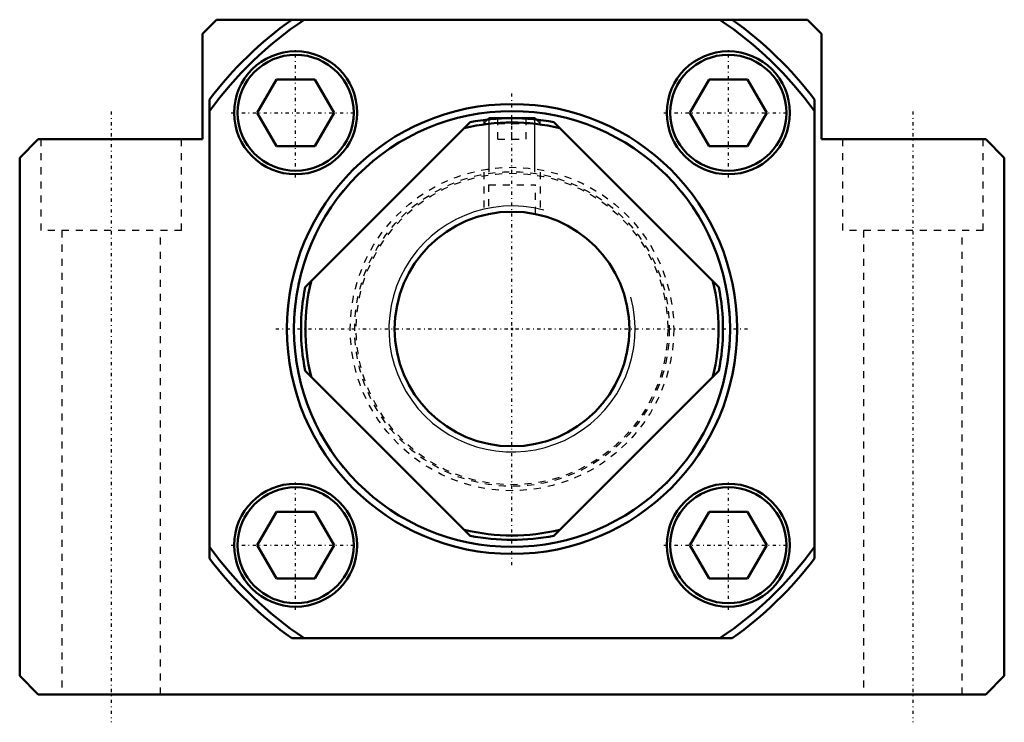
# Model space of a CAD drawing. Header units: millimetres. Extents: x -70 to 70, y -56 to 44.
import ezdxf

# ---------------------------------------------------------------- set-up
doc = ezdxf.new("R2010")
doc.units = ezdxf.units.MM
doc.linetypes.add('Center', pattern=[1.5, 0.45, -0.5, 0.05, -0.5])
doc.linetypes.add('Dashed', pattern=[2, 1, -1])
for name, color, linetype, lineweight in [('2d ConnectionPoints', 7, 'Continuous', 50), ('AM_0', 7, 'Continuous', 50), ('AM_5', 3, 'Continuous', 25), ('AM_7', 7, 'Center', 25), ('AM_9', 6, 'Dashed', 25)]:
    doc.layers.add(name, color=color, linetype=linetype, lineweight=lineweight)

# ---------------------------------------------------------------- blocks, each defined once
blk = doc.blocks.new('1_RN_35_0_in_BK35Yes_0')
at = {"layer": 'AM_0'}
for p, q in [((-29.4, 5.95), (-5.95, 29.4)), ((-3.23, 30), (-3.43, 29.8)), ((-3.23, 30), (3.23, 30)), ((3.43, 29.8), (3.23, 30)), ((5.95, 29.4), (29.4, 5.95)), ((-5.95, -29.4), (-29.4, -5.95)), ((29.4, -5.95), (5.95, -29.4))]:
    blk.add_line(p, q, dxfattribs=at)
blk.add_circle((0, 0), 16.69, dxfattribs=at)
for radius, start, end in [(30, 78.5573, 101.4427), (29.37, 76.6566, 103.3434), (30, 168.5573, 191.4427), (29.37, 166.6566, 193.3434), (29.37, 346.6566, 13.3434), (30, 348.5573, 11.4427), (29.37, 256.6566, 283.3434), (30, 258.5573, 281.4427)]:
    blk.add_arc((0, 0), radius, start, end, dxfattribs=at)
at = {"layer": 'AM_5'}
for p, q in [((-3.23, 22.29), (-3.23, 30)), ((3.23, 22.29), (3.23, 30))]:
    blk.add_line(p, q, dxfattribs=at)
at = {"layer": 'AM_5', "linetype": 'Dashed'}
for p, q in [((-4, 22.29), (-4, 16.69)), ((4, 22.29), (4, 16.69))]:
    blk.add_line(p, q, dxfattribs=at)
at = {"layer": 'AM_5'}
blk.add_arc((0, 0), 17.5, 75, 15, dxfattribs=at)
at = {"layer": 'AM_9'}
for p, q in [((-3.43, 29.8), (-4, 29.23)), ((-4, 29.73), (-4, 29.23)), ((-2, 27), (-2, 30)), ((0, 27), (0, 30)), ((2, 27), (2, 30)), ((4, 29.23), (3.43, 29.8)), ((4, 29.23), (4, 29.73)), ((-4, 29.23), (4, 29.23)), ((-2, 27), (2, 27)), ((-3.32, 20.49), (3.32, 20.49)), ((-3.32, 20.49), (-3.32, 16.35)), ((3.32, 16.36), (3.32, 20.49))]:
    blk.add_line(p, q, dxfattribs=at)
for radius in [23, 22.37]:
    blk.add_circle((0, 0), radius, dxfattribs=at)
blk = doc.blocks.new('2_BK_35collar_0_in_BK35Yes_0')
at = {"layer": 'AM_9'}
blk.add_circle((0, 0), 22.15, dxfattribs=at)
blk = doc.blocks.new('3_BK_35_0_in_BK35Yes_0')
at = {"layer": 'AM_0'}
for p, q in [((-42, 44), (-44, 42)), ((-42, 44), (-31.34, 44)), ((31.3, 44), (-31.3, 44)), ((31.34, 44), (42, 44)), ((44, 42), (42, 44)), ((-44, 42), (-44, 27)), ((44, 27), (44, 42)), ((-33.5, 35.51), (-36.24, 30.76)), ((-28.02, 35.51), (-33.5, 35.51)), ((-28.02, 35.51), (-25.27, 30.76)), ((28.02, 35.51), (25.27, 30.76)), ((33.5, 35.51), (28.02, 35.51)), ((33.5, 35.51), (36.24, 30.76)), ((-43, -32.66), (-43, 32.66)), ((43, 32.66), (43, -32.66)), ((-36.24, 30.76), (-33.5, 26.01)), ((-28.02, 26.01), (-25.27, 30.76)), ((25.27, 30.76), (28.02, 26.01)), ((33.5, 26.01), (36.24, 30.76)), ((-67.36, 27), (-70, 24.36)), ((-44, 27), (-67.36, 27)), ((67.36, 27), (44, 27)), ((70, 24.36), (67.36, 27)), ((-33.5, 26.01), (-28.02, 26.01)), ((28.02, 26.01), (33.5, 26.01)), ((-70, 24.36), (-70, -49.36)), ((70, -49.36), (70, 24.36)), ((-33.5, -26.01), (-36.24, -30.76)), ((-28.02, -26.01), (-33.5, -26.01)), ((-28.02, -26.01), (-25.27, -30.76)), ((28.02, -26.01), (25.27, -30.76)), ((33.5, -26.01), (28.02, -26.01)), ((33.5, -26.01), (36.24, -30.76)), ((-36.24, -30.76), (-33.5, -35.51)), ((-28.02, -35.51), (-25.27, -30.76)), ((25.27, -30.76), (28.02, -35.51)), ((33.5, -35.51), (36.24, -30.76)), ((-33.5, -35.51), (-28.02, -35.51)), ((28.02, -35.51), (33.5, -35.51)), ((31.3, -44), (-31.3, -44)), ((-70, -49.36), (-67.36, -52)), ((67.36, -52), (70, -49.36)), ((-67.36, -52), (67.36, -52))]:
    blk.add_line(p, q, dxfattribs=at)
for centre, radius in [((-30.76, 30.76), 8.75), ((30.76, 30.76), 8.75), ((-30.76, 30.76), 8.25), ((30.76, 30.76), 8.25), ((0, 0), 32), ((0, 0), 31), ((-30.76, -30.76), 8.75), ((30.76, -30.76), 8.75), ((-30.76, -30.76), 8.25), ((30.76, -30.76), 8.25)]:
    blk.add_circle(centre, radius, dxfattribs=at)
for radius, start, end in [(54, 125.4309, 142.7779), (53, 123.8819, 144.2252), (53, 35.7748, 56.1181), (54, 37.2221, 54.5691), (53, 215.7748, 236.1181), (53, 303.8819, 324.2252), (54, 217.2221, 234.5691), (54, 305.4309, 322.7779)]:
    blk.add_arc((0, 0), radius, start, end, dxfattribs=at)
at = {"layer": 'AM_7'}
for p, q in [((-30.76, 21.57), (-30.76, 39.95)), ((30.76, 21.57), (30.76, 39.95)), ((0, -33.6), (0, 33.6)), ((-57, 30.95), (-57, -55.95)), ((57, 30.95), (57, -55.95)), ((-39.95, 30.76), (-21.57, 30.76)), ((21.57, 30.76), (39.95, 30.76)), ((-33.6, 0), (33.6, 0)), ((-30.76, -39.95), (-30.76, -21.57)), ((30.76, -39.95), (30.76, -21.57)), ((-39.95, -30.76), (-21.57, -30.76)), ((21.57, -30.76), (39.95, -30.76))]:
    blk.add_line(p, q, dxfattribs=at)
at = {"layer": 'AM_9'}
for p, q in [((29.59, 43.98), (-29.59, 43.98)), ((-42.98, 31.03), (-42.98, -31.03)), ((42.98, -31.03), (42.98, 31.03)), ((-67, 27), (-67, 14)), ((-47, 14), (-47, 27)), ((47, 27), (47, 14)), ((67, 14), (67, 27)), ((-47, 14), (-67, 14)), ((-64, 14), (-64, -52)), ((-50, -52), (-50, 14)), ((67, 14), (47, 14)), ((50, 14), (50, -52)), ((64, -52), (64, 14)), ((-29.59, -43.98), (29.59, -43.98))]:
    blk.add_line(p, q, dxfattribs=at)
blk.add_circle((0, 0), 31.05, dxfattribs=at)

msp = doc.modelspace()

# ---------------------------------------------------------------- linework, layer by layer
at = {"layer": '2d ConnectionPoints'}
msp.add_point((0, 0), dxfattribs=at)
msp.add_point((0, 0), dxfattribs=at)
msp.add_point((0, 0), dxfattribs=at)
msp.add_point((0, 0), dxfattribs=at)

# ---------------------------------------------------------------- block references
for name in ['3_BK_35_0_in_BK35Yes_0', '1_RN_35_0_in_BK35Yes_0', '2_BK_35collar_0_in_BK35Yes_0']:
    msp.add_blockref(name, (0, 0))

doc.saveas('drawing.dxf')
